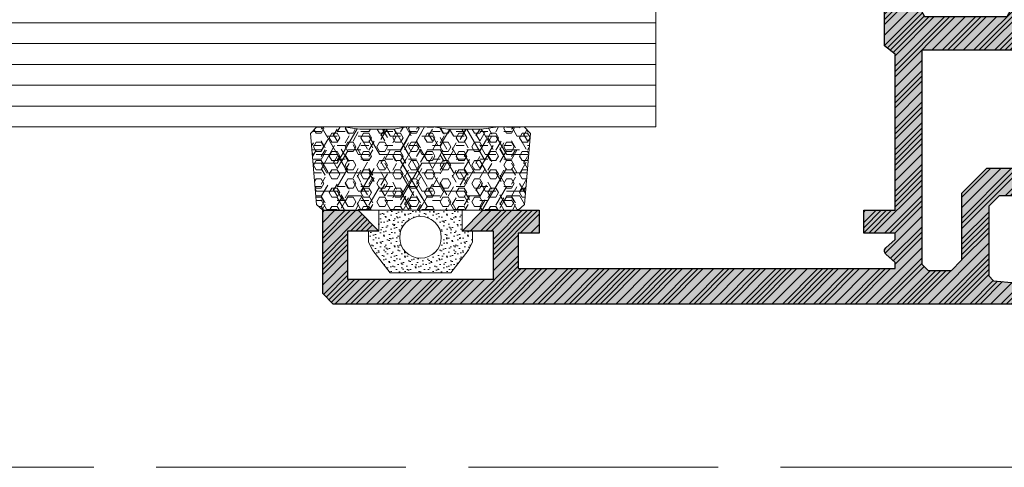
# Model space of a CAD drawing. Header units: inches. Extents: x 44881 to 156022, y 58140 to 83978.
# Tile 200 of 256: x 104330 to 104377, y 72431 to 72452. Entities that reach past the tile are written whole.
import ezdxf
from ezdxf import colors
from ezdxf.entities.mleader import LeaderData, LeaderLine
from ezdxf.math import Vec2, Vec3

# ---------------------------------------------------------------- set-up
doc = ezdxf.new("R2010")
doc.units = ezdxf.units.IN
doc.linetypes.add('ACAD_ISO02W100', pattern=[15, 12, -3])
for name, color, linetype, lineweight in [('!_A_03_ČIARKOVANÁ', 41, 'ACAD_ISO02W100', 13), ('_MB_kreskowanie_profile_0.09', 7, 'Continuous', 9), ('_MB_kreskowanie_profile_0.09 @ 1', 7, 'Continuous', 9), ('_MB_kreskowanie_profile_0.09 @ 1.5', 7, 'Continuous', 9), ('_MB_kreskowanie_profile_0.09 @ 10', 7, 'Continuous', 9), ('_MB_kreskowanie_profile_0.09 @ 100', 7, 'Continuous', 9), ('_MB_kreskowanie_profile_0.09 @ 2', 7, 'Continuous', 9), ('_MB_kreskowanie_profile_0.09 @ 2.5', 7, 'Continuous', 9), ('_MB_kreskowanie_profile_0.09 @ 20', 7, 'Continuous', 9), ('_MB_kreskowanie_profile_0.09 @ 25', 7, 'Continuous', 9), ('_MB_kreskowanie_profile_0.09 @ 4', 7, 'Continuous', 9), ('_MB_kreskowanie_profile_0.09 @ 5', 7, 'Continuous', 9), ('_MB_kreskowanie_profile_0.09 @ 50', 7, 'Continuous', 9), ('_MB_kreskowanie_profile_0.09 @ 8', 7, 'Continuous', 9), ('_MB_kreskowanie_szklo_0.09', 157, 'Continuous', 9), ('_MB_kreskowanie_uszczelki_0.09', 252, 'Continuous', 9), ('_MB_kreskowanie_uszczelki_0.09 @ 1', 252, 'Continuous', 9), ('_MB_kreskowanie_uszczelki_0.09 @ 1.5', 252, 'Continuous', 9), ('_MB_kreskowanie_uszczelki_0.09 @ 10', 252, 'Continuous', 9), ('_MB_kreskowanie_uszczelki_0.09 @ 100', 252, 'Continuous', 9), ('_MB_kreskowanie_uszczelki_0.09 @ 2', 252, 'Continuous', 9), ('_MB_kreskowanie_uszczelki_0.09 @ 2.5', 252, 'Continuous', 9), ('_MB_kreskowanie_uszczelki_0.09 @ 20', 252, 'Continuous', 9), ('_MB_kreskowanie_uszczelki_0.09 @ 25', 252, 'Continuous', 9), ('_MB_kreskowanie_uszczelki_0.09 @ 4', 252, 'Continuous', 9), ('_MB_kreskowanie_uszczelki_0.09 @ 5', 252, 'Continuous', 9), ('_MB_kreskowanie_uszczelki_0.09 @ 50', 252, 'Continuous', 9), ('_MB_kreskowanie_uszczelki_0.09 @ 8', 252, 'Continuous', 9), ('_MB_profile_0.25', 7, 'Continuous', 25), ('_MB_solid', 7, 'Continuous', 0), ('_MB_szklo_0.15', 142, 'Continuous', 15), ('_MB_uszczelki_0.15', 140, 'Continuous', 15)]:
    doc.layers.add(name, color=color, linetype=linetype, lineweight=lineweight)
doc.layers.add('_MB_pomocnicze_niedrukowane', color=220, linetype='Continuous', lineweight=0, plot=False)
doc.styles.add('_MB_Calibri_Light_2.5', font='calibril.ttf', dxfattribs={"height": 2.5})

# ---------------------------------------------------------------- blocks, each defined once
blk = doc.blocks.new('_None')
blk = doc.blocks.new('*U1454')
at = {"layer": '_MB_kreskowanie_profile_0.09 @ 1'}
h = blk.add_hatch(dxfattribs=at)
h.set_pattern_fill('JIS_WOOD', color=256, scale=0.5)
h.paths.add_polyline_path([(-1.982, 0), (-2.232, 0.433), (-1.207, 2.207), (-1.373, 2.884), (-3.525, 3.797), (-3.9, 3.493), (-3.9, -1.4), (-3.4, -1.799), (-3.4, -9.3), (-4.9, -9.3), (-4.9, -10.4), (-3.4, -10.4), (-3.4, -10.7), (-3.84, -11.1), (-3.9, -11.2), (-3.9, -11.3), (-3.84, -11.4), (-3.4, -11.8), (-3.4, -12.1), (-21.5, -12.1), (-21.5, -10.4), (-20.5, -10.4), (-20.5, -9.3), (-23.2, -9.3), (-24.2, -10.3), (-22.7, -10.3), (-22.7, -12.6), (-29.7, -12.6), (-29.7, -10.3), (-28.2, -10.3), (-29.2, -9.3), (-30.9, -9.3), (-30.9, -13.3), (-30.4, -13.8), (2.35, -13.8), (2.6, -13.55), (2.6, -13.029), (2.372, -12.78), (1.328, -12.689), (1.1, -12.44), (1.1, -9.1), (1.6, -8.6), (9.85, -8.6), (10.1, -8.35), (10.1, -7.829), (9.872, -7.58), (8.828, -7.489), (8.6, -7.24), (8.6, -4.499), (8.4, -4.299), (8.6, -4.099), (8.6, -1.703), (8.828, -1.454), (10.372, -1.319), (10.6, -1.07), (10.6, -0.549), (10.372, -0.3), (9.6, -0.004), (9.6, 3.493), (9.225, 3.797), (7.073, 2.884), (6.907, 2.207), (7.932, 0.433), (7.682, 0), (3.718, 0), (3.468, 0.433), (4.412, 2.066), (4.161, 2.5), (1.539, 2.5), (1.288, 2.066), (2.232, 0.433), (1.982, 0)])
h.paths.add_polyline_path([(7.2, -1.6), (7.2, -7.3), (1, -7.3), (-0.2, -8.5), (-0.2, -11.7), (-0.7, -12.2), (-1.8, -12.2), (-2.1, -11.9), (-2.1, -1.6)], flags=16)
at = {"layer": '_MB_kreskowanie_profile_0.09 @ 1.5'}
h = blk.add_hatch(dxfattribs=at)
h.set_pattern_fill('JIS_WOOD', color=256, scale=0.5)
h.set_pattern_definition([(45, (0, 0), (-0.375, 0.375), [])])
h.paths.add_polyline_path([(-1.982, 0), (-2.232, 0.433), (-1.207, 2.207), (-1.373, 2.884), (-3.525, 3.797), (-3.9, 3.493), (-3.9, -1.4), (-3.4, -1.799), (-3.4, -9.3), (-4.9, -9.3), (-4.9, -10.4), (-3.4, -10.4), (-3.4, -10.7), (-3.84, -11.1), (-3.9, -11.2), (-3.9, -11.3), (-3.84, -11.4), (-3.4, -11.8), (-3.4, -12.1), (-21.5, -12.1), (-21.5, -10.4), (-20.5, -10.4), (-20.5, -9.3), (-23.2, -9.3), (-24.2, -10.3), (-22.7, -10.3), (-22.7, -12.6), (-29.7, -12.6), (-29.7, -10.3), (-28.2, -10.3), (-29.2, -9.3), (-30.9, -9.3), (-30.9, -13.3), (-30.4, -13.8), (2.35, -13.8), (2.6, -13.55), (2.6, -13.029), (2.372, -12.78), (1.328, -12.689), (1.1, -12.44), (1.1, -9.1), (1.6, -8.6), (9.85, -8.6), (10.1, -8.35), (10.1, -7.829), (9.872, -7.58), (8.828, -7.489), (8.6, -7.24), (8.6, -4.499), (8.4, -4.299), (8.6, -4.099), (8.6, -1.703), (8.828, -1.454), (10.372, -1.319), (10.6, -1.07), (10.6, -0.549), (10.372, -0.3), (9.6, -0.004), (9.6, 3.493), (9.225, 3.797), (7.073, 2.884), (6.907, 2.207), (7.932, 0.433), (7.682, 0), (3.718, 0), (3.468, 0.433), (4.412, 2.066), (4.161, 2.5), (1.539, 2.5), (1.288, 2.066), (2.232, 0.433), (1.982, 0)])
h.paths.add_polyline_path([(7.2, -1.6), (7.2, -7.3), (1, -7.3), (-0.2, -8.5), (-0.2, -11.7), (-0.7, -12.2), (-1.8, -12.2), (-2.1, -11.9), (-2.1, -1.6)], flags=16)
at = {"layer": '_MB_kreskowanie_profile_0.09 @ 10'}
h = blk.add_hatch(dxfattribs=at)
h.set_pattern_fill('JIS_WOOD', color=256, scale=0.5)
h.set_pattern_definition([(45, (0, 0), (-2.5, 2.5), [])])
h.paths.add_polyline_path([(-1.982, 0), (-2.232, 0.433), (-1.207, 2.207), (-1.373, 2.884), (-3.525, 3.797), (-3.9, 3.493), (-3.9, -1.4), (-3.4, -1.799), (-3.4, -9.3), (-4.9, -9.3), (-4.9, -10.4), (-3.4, -10.4), (-3.4, -10.7), (-3.84, -11.1), (-3.9, -11.2), (-3.9, -11.3), (-3.84, -11.4), (-3.4, -11.8), (-3.4, -12.1), (-21.5, -12.1), (-21.5, -10.4), (-20.5, -10.4), (-20.5, -9.3), (-23.2, -9.3), (-24.2, -10.3), (-22.7, -10.3), (-22.7, -12.6), (-29.7, -12.6), (-29.7, -10.3), (-28.2, -10.3), (-29.2, -9.3), (-30.9, -9.3), (-30.9, -13.3), (-30.4, -13.8), (2.35, -13.8), (2.6, -13.55), (2.6, -13.029), (2.372, -12.78), (1.328, -12.689), (1.1, -12.44), (1.1, -9.1), (1.6, -8.6), (9.85, -8.6), (10.1, -8.35), (10.1, -7.829), (9.872, -7.58), (8.828, -7.489), (8.6, -7.24), (8.6, -4.499), (8.4, -4.299), (8.6, -4.099), (8.6, -1.703), (8.828, -1.454), (10.372, -1.319), (10.6, -1.07), (10.6, -0.549), (10.372, -0.3), (9.6, -0.004), (9.6, 3.493), (9.225, 3.797), (7.073, 2.884), (6.907, 2.207), (7.932, 0.433), (7.682, 0), (3.718, 0), (3.468, 0.433), (4.412, 2.066), (4.161, 2.5), (1.539, 2.5), (1.288, 2.066), (2.232, 0.433), (1.982, 0)])
h.paths.add_polyline_path([(7.2, -1.6), (7.2, -7.3), (1, -7.3), (-0.2, -8.5), (-0.2, -11.7), (-0.7, -12.2), (-1.8, -12.2), (-2.1, -11.9), (-2.1, -1.6)], flags=16)
at = {"layer": '_MB_kreskowanie_profile_0.09 @ 100'}
h = blk.add_hatch(dxfattribs=at)
h.set_pattern_fill('JIS_WOOD', color=256, scale=0.5)
h.set_pattern_definition([(45, (0, 0), (-25, 25), [])])
h.paths.add_polyline_path([(-1.982, 0), (-2.232, 0.433), (-1.207, 2.207), (-1.373, 2.884), (-3.525, 3.797), (-3.9, 3.493), (-3.9, -1.4), (-3.4, -1.799), (-3.4, -9.3), (-4.9, -9.3), (-4.9, -10.4), (-3.4, -10.4), (-3.4, -10.7), (-3.84, -11.1), (-3.9, -11.2), (-3.9, -11.3), (-3.84, -11.4), (-3.4, -11.8), (-3.4, -12.1), (-21.5, -12.1), (-21.5, -10.4), (-20.5, -10.4), (-20.5, -9.3), (-23.2, -9.3), (-24.2, -10.3), (-22.7, -10.3), (-22.7, -12.6), (-29.7, -12.6), (-29.7, -10.3), (-28.2, -10.3), (-29.2, -9.3), (-30.9, -9.3), (-30.9, -13.3), (-30.4, -13.8), (2.35, -13.8), (2.6, -13.55), (2.6, -13.029), (2.372, -12.78), (1.328, -12.689), (1.1, -12.44), (1.1, -9.1), (1.6, -8.6), (9.85, -8.6), (10.1, -8.35), (10.1, -7.829), (9.872, -7.58), (8.828, -7.489), (8.6, -7.24), (8.6, -4.499), (8.4, -4.299), (8.6, -4.099), (8.6, -1.703), (8.828, -1.454), (10.372, -1.319), (10.6, -1.07), (10.6, -0.549), (10.372, -0.3), (9.6, -0.004), (9.6, 3.493), (9.225, 3.797), (7.073, 2.884), (6.907, 2.207), (7.932, 0.433), (7.682, 0), (3.718, 0), (3.468, 0.433), (4.412, 2.066), (4.161, 2.5), (1.539, 2.5), (1.288, 2.066), (2.232, 0.433), (1.982, 0)])
h.paths.add_polyline_path([(7.2, -1.6), (7.2, -7.3), (1, -7.3), (-0.2, -8.5), (-0.2, -11.7), (-0.7, -12.2), (-1.8, -12.2), (-2.1, -11.9), (-2.1, -1.6)], flags=16)
at = {"layer": '_MB_kreskowanie_profile_0.09 @ 2'}
h = blk.add_hatch(dxfattribs=at)
h.set_pattern_fill('JIS_WOOD', color=256, scale=0.5)
h.set_pattern_definition([(45, (0, 0), (-0.5, 0.5), [])])
h.paths.add_polyline_path([(-1.982, 0), (-2.232, 0.433), (-1.207, 2.207), (-1.373, 2.884), (-3.525, 3.797), (-3.9, 3.493), (-3.9, -1.4), (-3.4, -1.799), (-3.4, -9.3), (-4.9, -9.3), (-4.9, -10.4), (-3.4, -10.4), (-3.4, -10.7), (-3.84, -11.1), (-3.9, -11.2), (-3.9, -11.3), (-3.84, -11.4), (-3.4, -11.8), (-3.4, -12.1), (-21.5, -12.1), (-21.5, -10.4), (-20.5, -10.4), (-20.5, -9.3), (-23.2, -9.3), (-24.2, -10.3), (-22.7, -10.3), (-22.7, -12.6), (-29.7, -12.6), (-29.7, -10.3), (-28.2, -10.3), (-29.2, -9.3), (-30.9, -9.3), (-30.9, -13.3), (-30.4, -13.8), (2.35, -13.8), (2.6, -13.55), (2.6, -13.029), (2.372, -12.78), (1.328, -12.689), (1.1, -12.44), (1.1, -9.1), (1.6, -8.6), (9.85, -8.6), (10.1, -8.35), (10.1, -7.829), (9.872, -7.58), (8.828, -7.489), (8.6, -7.24), (8.6, -4.499), (8.4, -4.299), (8.6, -4.099), (8.6, -1.703), (8.828, -1.454), (10.372, -1.319), (10.6, -1.07), (10.6, -0.549), (10.372, -0.3), (9.6, -0.004), (9.6, 3.493), (9.225, 3.797), (7.073, 2.884), (6.907, 2.207), (7.932, 0.433), (7.682, 0), (3.718, 0), (3.468, 0.433), (4.412, 2.066), (4.161, 2.5), (1.539, 2.5), (1.288, 2.066), (2.232, 0.433), (1.982, 0)])
h.paths.add_polyline_path([(7.2, -1.6), (7.2, -7.3), (1, -7.3), (-0.2, -8.5), (-0.2, -11.7), (-0.7, -12.2), (-1.8, -12.2), (-2.1, -11.9), (-2.1, -1.6)], flags=16)
at = {"layer": '_MB_kreskowanie_profile_0.09 @ 2.5'}
h = blk.add_hatch(dxfattribs=at)
h.set_pattern_fill('JIS_WOOD', color=256, scale=0.5)
h.set_pattern_definition([(45, (0, 0), (-0.625, 0.625), [])])
h.paths.add_polyline_path([(-1.982, 0), (-2.232, 0.433), (-1.207, 2.207), (-1.373, 2.884), (-3.525, 3.797), (-3.9, 3.493), (-3.9, -1.4), (-3.4, -1.799), (-3.4, -9.3), (-4.9, -9.3), (-4.9, -10.4), (-3.4, -10.4), (-3.4, -10.7), (-3.84, -11.1), (-3.9, -11.2), (-3.9, -11.3), (-3.84, -11.4), (-3.4, -11.8), (-3.4, -12.1), (-21.5, -12.1), (-21.5, -10.4), (-20.5, -10.4), (-20.5, -9.3), (-23.2, -9.3), (-24.2, -10.3), (-22.7, -10.3), (-22.7, -12.6), (-29.7, -12.6), (-29.7, -10.3), (-28.2, -10.3), (-29.2, -9.3), (-30.9, -9.3), (-30.9, -13.3), (-30.4, -13.8), (2.35, -13.8), (2.6, -13.55), (2.6, -13.029), (2.372, -12.78), (1.328, -12.689), (1.1, -12.44), (1.1, -9.1), (1.6, -8.6), (9.85, -8.6), (10.1, -8.35), (10.1, -7.829), (9.872, -7.58), (8.828, -7.489), (8.6, -7.24), (8.6, -4.499), (8.4, -4.299), (8.6, -4.099), (8.6, -1.703), (8.828, -1.454), (10.372, -1.319), (10.6, -1.07), (10.6, -0.549), (10.372, -0.3), (9.6, -0.004), (9.6, 3.493), (9.225, 3.797), (7.073, 2.884), (6.907, 2.207), (7.932, 0.433), (7.682, 0), (3.718, 0), (3.468, 0.433), (4.412, 2.066), (4.161, 2.5), (1.539, 2.5), (1.288, 2.066), (2.232, 0.433), (1.982, 0)])
h.paths.add_polyline_path([(7.2, -1.6), (7.2, -7.3), (1, -7.3), (-0.2, -8.5), (-0.2, -11.7), (-0.7, -12.2), (-1.8, -12.2), (-2.1, -11.9), (-2.1, -1.6)], flags=16)
at = {"layer": '_MB_kreskowanie_profile_0.09 @ 20'}
h = blk.add_hatch(dxfattribs=at)
h.set_pattern_fill('JIS_WOOD', color=256, scale=0.5)
h.set_pattern_definition([(45, (0, 0), (-5, 5), [])])
h.paths.add_polyline_path([(-1.982, 0), (-2.232, 0.433), (-1.207, 2.207), (-1.373, 2.884), (-3.525, 3.797), (-3.9, 3.493), (-3.9, -1.4), (-3.4, -1.799), (-3.4, -9.3), (-4.9, -9.3), (-4.9, -10.4), (-3.4, -10.4), (-3.4, -10.7), (-3.84, -11.1), (-3.9, -11.2), (-3.9, -11.3), (-3.84, -11.4), (-3.4, -11.8), (-3.4, -12.1), (-21.5, -12.1), (-21.5, -10.4), (-20.5, -10.4), (-20.5, -9.3), (-23.2, -9.3), (-24.2, -10.3), (-22.7, -10.3), (-22.7, -12.6), (-29.7, -12.6), (-29.7, -10.3), (-28.2, -10.3), (-29.2, -9.3), (-30.9, -9.3), (-30.9, -13.3), (-30.4, -13.8), (2.35, -13.8), (2.6, -13.55), (2.6, -13.029), (2.372, -12.78), (1.328, -12.689), (1.1, -12.44), (1.1, -9.1), (1.6, -8.6), (9.85, -8.6), (10.1, -8.35), (10.1, -7.829), (9.872, -7.58), (8.828, -7.489), (8.6, -7.24), (8.6, -4.499), (8.4, -4.299), (8.6, -4.099), (8.6, -1.703), (8.828, -1.454), (10.372, -1.319), (10.6, -1.07), (10.6, -0.549), (10.372, -0.3), (9.6, -0.004), (9.6, 3.493), (9.225, 3.797), (7.073, 2.884), (6.907, 2.207), (7.932, 0.433), (7.682, 0), (3.718, 0), (3.468, 0.433), (4.412, 2.066), (4.161, 2.5), (1.539, 2.5), (1.288, 2.066), (2.232, 0.433), (1.982, 0)])
h.paths.add_polyline_path([(7.2, -1.6), (7.2, -7.3), (1, -7.3), (-0.2, -8.5), (-0.2, -11.7), (-0.7, -12.2), (-1.8, -12.2), (-2.1, -11.9), (-2.1, -1.6)], flags=16)
at = {"layer": '_MB_kreskowanie_profile_0.09 @ 25'}
h = blk.add_hatch(dxfattribs=at)
h.set_pattern_fill('JIS_WOOD', color=256, scale=0.5)
h.set_pattern_definition([(45, (0, 0), (-6.25, 6.25), [])])
h.paths.add_polyline_path([(-1.982, 0), (-2.232, 0.433), (-1.207, 2.207), (-1.373, 2.884), (-3.525, 3.797), (-3.9, 3.493), (-3.9, -1.4), (-3.4, -1.799), (-3.4, -9.3), (-4.9, -9.3), (-4.9, -10.4), (-3.4, -10.4), (-3.4, -10.7), (-3.84, -11.1), (-3.9, -11.2), (-3.9, -11.3), (-3.84, -11.4), (-3.4, -11.8), (-3.4, -12.1), (-21.5, -12.1), (-21.5, -10.4), (-20.5, -10.4), (-20.5, -9.3), (-23.2, -9.3), (-24.2, -10.3), (-22.7, -10.3), (-22.7, -12.6), (-29.7, -12.6), (-29.7, -10.3), (-28.2, -10.3), (-29.2, -9.3), (-30.9, -9.3), (-30.9, -13.3), (-30.4, -13.8), (2.35, -13.8), (2.6, -13.55), (2.6, -13.029), (2.372, -12.78), (1.328, -12.689), (1.1, -12.44), (1.1, -9.1), (1.6, -8.6), (9.85, -8.6), (10.1, -8.35), (10.1, -7.829), (9.872, -7.58), (8.828, -7.489), (8.6, -7.24), (8.6, -4.499), (8.4, -4.299), (8.6, -4.099), (8.6, -1.703), (8.828, -1.454), (10.372, -1.319), (10.6, -1.07), (10.6, -0.549), (10.372, -0.3), (9.6, -0.004), (9.6, 3.493), (9.225, 3.797), (7.073, 2.884), (6.907, 2.207), (7.932, 0.433), (7.682, 0), (3.718, 0), (3.468, 0.433), (4.412, 2.066), (4.161, 2.5), (1.539, 2.5), (1.288, 2.066), (2.232, 0.433), (1.982, 0)])
h.paths.add_polyline_path([(7.2, -1.6), (7.2, -7.3), (1, -7.3), (-0.2, -8.5), (-0.2, -11.7), (-0.7, -12.2), (-1.8, -12.2), (-2.1, -11.9), (-2.1, -1.6)], flags=16)
at = {"layer": '_MB_kreskowanie_profile_0.09 @ 4'}
h = blk.add_hatch(dxfattribs=at)
h.set_pattern_fill('JIS_WOOD', color=256, scale=0.5)
h.set_pattern_definition([(45, (0, 0), (-1, 1), [])])
h.paths.add_polyline_path([(-1.982, 0), (-2.232, 0.433), (-1.207, 2.207), (-1.373, 2.884), (-3.525, 3.797), (-3.9, 3.493), (-3.9, -1.4), (-3.4, -1.799), (-3.4, -9.3), (-4.9, -9.3), (-4.9, -10.4), (-3.4, -10.4), (-3.4, -10.7), (-3.84, -11.1), (-3.9, -11.2), (-3.9, -11.3), (-3.84, -11.4), (-3.4, -11.8), (-3.4, -12.1), (-21.5, -12.1), (-21.5, -10.4), (-20.5, -10.4), (-20.5, -9.3), (-23.2, -9.3), (-24.2, -10.3), (-22.7, -10.3), (-22.7, -12.6), (-29.7, -12.6), (-29.7, -10.3), (-28.2, -10.3), (-29.2, -9.3), (-30.9, -9.3), (-30.9, -13.3), (-30.4, -13.8), (2.35, -13.8), (2.6, -13.55), (2.6, -13.029), (2.372, -12.78), (1.328, -12.689), (1.1, -12.44), (1.1, -9.1), (1.6, -8.6), (9.85, -8.6), (10.1, -8.35), (10.1, -7.829), (9.872, -7.58), (8.828, -7.489), (8.6, -7.24), (8.6, -4.499), (8.4, -4.299), (8.6, -4.099), (8.6, -1.703), (8.828, -1.454), (10.372, -1.319), (10.6, -1.07), (10.6, -0.549), (10.372, -0.3), (9.6, -0.004), (9.6, 3.493), (9.225, 3.797), (7.073, 2.884), (6.907, 2.207), (7.932, 0.433), (7.682, 0), (3.718, 0), (3.468, 0.433), (4.412, 2.066), (4.161, 2.5), (1.539, 2.5), (1.288, 2.066), (2.232, 0.433), (1.982, 0)])
h.paths.add_polyline_path([(7.2, -1.6), (7.2, -7.3), (1, -7.3), (-0.2, -8.5), (-0.2, -11.7), (-0.7, -12.2), (-1.8, -12.2), (-2.1, -11.9), (-2.1, -1.6)], flags=16)
at = {"layer": '_MB_kreskowanie_profile_0.09 @ 5'}
h = blk.add_hatch(dxfattribs=at)
h.set_pattern_fill('JIS_WOOD', color=256, scale=0.5)
h.set_pattern_definition([(45, (0, 0), (-1.25, 1.25), [])])
h.paths.add_polyline_path([(-1.982, 0), (-2.232, 0.433), (-1.207, 2.207), (-1.373, 2.884), (-3.525, 3.797), (-3.9, 3.493), (-3.9, -1.4), (-3.4, -1.799), (-3.4, -9.3), (-4.9, -9.3), (-4.9, -10.4), (-3.4, -10.4), (-3.4, -10.7), (-3.84, -11.1), (-3.9, -11.2), (-3.9, -11.3), (-3.84, -11.4), (-3.4, -11.8), (-3.4, -12.1), (-21.5, -12.1), (-21.5, -10.4), (-20.5, -10.4), (-20.5, -9.3), (-23.2, -9.3), (-24.2, -10.3), (-22.7, -10.3), (-22.7, -12.6), (-29.7, -12.6), (-29.7, -10.3), (-28.2, -10.3), (-29.2, -9.3), (-30.9, -9.3), (-30.9, -13.3), (-30.4, -13.8), (2.35, -13.8), (2.6, -13.55), (2.6, -13.029), (2.372, -12.78), (1.328, -12.689), (1.1, -12.44), (1.1, -9.1), (1.6, -8.6), (9.85, -8.6), (10.1, -8.35), (10.1, -7.829), (9.872, -7.58), (8.828, -7.489), (8.6, -7.24), (8.6, -4.499), (8.4, -4.299), (8.6, -4.099), (8.6, -1.703), (8.828, -1.454), (10.372, -1.319), (10.6, -1.07), (10.6, -0.549), (10.372, -0.3), (9.6, -0.004), (9.6, 3.493), (9.225, 3.797), (7.073, 2.884), (6.907, 2.207), (7.932, 0.433), (7.682, 0), (3.718, 0), (3.468, 0.433), (4.412, 2.066), (4.161, 2.5), (1.539, 2.5), (1.288, 2.066), (2.232, 0.433), (1.982, 0)])
h.paths.add_polyline_path([(7.2, -1.6), (7.2, -7.3), (1, -7.3), (-0.2, -8.5), (-0.2, -11.7), (-0.7, -12.2), (-1.8, -12.2), (-2.1, -11.9), (-2.1, -1.6)], flags=16)
at = {"layer": '_MB_kreskowanie_profile_0.09 @ 50'}
h = blk.add_hatch(dxfattribs=at)
h.set_pattern_fill('JIS_WOOD', color=256, scale=0.5)
h.set_pattern_definition([(45, (0, 0), (-12.5, 12.5), [])])
h.paths.add_polyline_path([(-1.982, 0), (-2.232, 0.433), (-1.207, 2.207), (-1.373, 2.884), (-3.525, 3.797), (-3.9, 3.493), (-3.9, -1.4), (-3.4, -1.799), (-3.4, -9.3), (-4.9, -9.3), (-4.9, -10.4), (-3.4, -10.4), (-3.4, -10.7), (-3.84, -11.1), (-3.9, -11.2), (-3.9, -11.3), (-3.84, -11.4), (-3.4, -11.8), (-3.4, -12.1), (-21.5, -12.1), (-21.5, -10.4), (-20.5, -10.4), (-20.5, -9.3), (-23.2, -9.3), (-24.2, -10.3), (-22.7, -10.3), (-22.7, -12.6), (-29.7, -12.6), (-29.7, -10.3), (-28.2, -10.3), (-29.2, -9.3), (-30.9, -9.3), (-30.9, -13.3), (-30.4, -13.8), (2.35, -13.8), (2.6, -13.55), (2.6, -13.029), (2.372, -12.78), (1.328, -12.689), (1.1, -12.44), (1.1, -9.1), (1.6, -8.6), (9.85, -8.6), (10.1, -8.35), (10.1, -7.829), (9.872, -7.58), (8.828, -7.489), (8.6, -7.24), (8.6, -4.499), (8.4, -4.299), (8.6, -4.099), (8.6, -1.703), (8.828, -1.454), (10.372, -1.319), (10.6, -1.07), (10.6, -0.549), (10.372, -0.3), (9.6, -0.004), (9.6, 3.493), (9.225, 3.797), (7.073, 2.884), (6.907, 2.207), (7.932, 0.433), (7.682, 0), (3.718, 0), (3.468, 0.433), (4.412, 2.066), (4.161, 2.5), (1.539, 2.5), (1.288, 2.066), (2.232, 0.433), (1.982, 0)])
h.paths.add_polyline_path([(7.2, -1.6), (7.2, -7.3), (1, -7.3), (-0.2, -8.5), (-0.2, -11.7), (-0.7, -12.2), (-1.8, -12.2), (-2.1, -11.9), (-2.1, -1.6)], flags=16)
at = {"layer": '_MB_kreskowanie_profile_0.09 @ 8'}
h = blk.add_hatch(dxfattribs=at)
h.set_pattern_fill('JIS_WOOD', color=256, scale=0.5)
h.set_pattern_definition([(45, (0, 0), (-2, 2), [])])
h.paths.add_polyline_path([(-1.982, 0), (-2.232, 0.433), (-1.207, 2.207), (-1.373, 2.884), (-3.525, 3.797), (-3.9, 3.493), (-3.9, -1.4), (-3.4, -1.799), (-3.4, -9.3), (-4.9, -9.3), (-4.9, -10.4), (-3.4, -10.4), (-3.4, -10.7), (-3.84, -11.1), (-3.9, -11.2), (-3.9, -11.3), (-3.84, -11.4), (-3.4, -11.8), (-3.4, -12.1), (-21.5, -12.1), (-21.5, -10.4), (-20.5, -10.4), (-20.5, -9.3), (-23.2, -9.3), (-24.2, -10.3), (-22.7, -10.3), (-22.7, -12.6), (-29.7, -12.6), (-29.7, -10.3), (-28.2, -10.3), (-29.2, -9.3), (-30.9, -9.3), (-30.9, -13.3), (-30.4, -13.8), (2.35, -13.8), (2.6, -13.55), (2.6, -13.029), (2.372, -12.78), (1.328, -12.689), (1.1, -12.44), (1.1, -9.1), (1.6, -8.6), (9.85, -8.6), (10.1, -8.35), (10.1, -7.829), (9.872, -7.58), (8.828, -7.489), (8.6, -7.24), (8.6, -4.499), (8.4, -4.299), (8.6, -4.099), (8.6, -1.703), (8.828, -1.454), (10.372, -1.319), (10.6, -1.07), (10.6, -0.549), (10.372, -0.3), (9.6, -0.004), (9.6, 3.493), (9.225, 3.797), (7.073, 2.884), (6.907, 2.207), (7.932, 0.433), (7.682, 0), (3.718, 0), (3.468, 0.433), (4.412, 2.066), (4.161, 2.5), (1.539, 2.5), (1.288, 2.066), (2.232, 0.433), (1.982, 0)])
h.paths.add_polyline_path([(7.2, -1.6), (7.2, -7.3), (1, -7.3), (-0.2, -8.5), (-0.2, -11.7), (-0.7, -12.2), (-1.8, -12.2), (-2.1, -11.9), (-2.1, -1.6)], flags=16)
blk = doc.blocks.new('*U1425')
at = {"layer": '_MB_kreskowanie_uszczelki_0.09 @ 1'}
h = blk.add_hatch(dxfattribs=at)
h.set_pattern_fill('DOTS', color=256, scale=0.15, angle=315, style=0)
h.paths.add_polyline_path([(-2.041, 2), (-4.959, 2), (-5.786, 0.939), (-6, 0.53), (-6, 0), (-5.5, 0), (-5.5, -1), (-1.5, -1), (-1.5, 0), (-1, 0), (-1, 0.529), (-1.213, 0.939)])
h.paths.add_polyline_path([(-2.5, 0.3, -1), (-4.5, 0.3, -1)], flags=16)
at = {"layer": '_MB_kreskowanie_uszczelki_0.09 @ 1.5'}
h = blk.add_hatch(dxfattribs=at)
h.set_pattern_fill('DOTS', color=256, scale=0.15, angle=315, style=0)
h.set_pattern_definition([(315, (0, 0), (0.378855, 0.126285), [0, -0.357187])])
h.paths.add_polyline_path([(-2.041, 2), (-4.959, 2), (-5.786, 0.939), (-6, 0.53), (-6, 0), (-5.5, 0), (-5.5, -1), (-1.5, -1), (-1.5, 0), (-1, 0), (-1, 0.529), (-1.213, 0.939)])
h.paths.add_polyline_path([(-2.5, 0.3, -1), (-4.5, 0.3, -1)], flags=16)
at = {"layer": '_MB_kreskowanie_uszczelki_0.09 @ 10'}
h = blk.add_hatch(dxfattribs=at)
h.set_pattern_fill('DOTS', color=256, scale=0.15, angle=315, style=0)
h.set_pattern_definition([(315, (0, 0), (2.5257, 0.8419), [0, -2.38125])])
h.paths.add_polyline_path([(-2.041, 2), (-4.959, 2), (-5.786, 0.939), (-6, 0.53), (-6, 0), (-5.5, 0), (-5.5, -1), (-1.5, -1), (-1.5, 0), (-1, 0), (-1, 0.529), (-1.213, 0.939)])
h.paths.add_polyline_path([(-2.5, 0.3, -1), (-4.5, 0.3, -1)], flags=16)
at = {"layer": '_MB_kreskowanie_uszczelki_0.09 @ 100'}
h = blk.add_hatch(dxfattribs=at)
h.set_pattern_fill('DOTS', color=256, scale=0.15, angle=315, style=0)
h.set_pattern_definition([(315, (0, 0), (25.257, 8.42), [0, -23.812])])
h.paths.add_polyline_path([(-2.041, 2), (-4.959, 2), (-5.786, 0.939), (-6, 0.53), (-6, 0), (-5.5, 0), (-5.5, -1), (-1.5, -1), (-1.5, 0), (-1, 0), (-1, 0.529), (-1.213, 0.939)])
h.paths.add_polyline_path([(-2.5, 0.3, -1), (-4.5, 0.3, -1)], flags=16)
at = {"layer": '_MB_kreskowanie_uszczelki_0.09 @ 2'}
h = blk.add_hatch(dxfattribs=at)
h.set_pattern_fill('DOTS', color=256, scale=0.15, angle=315, style=0)
h.set_pattern_definition([(315, (0, 0), (0.50514, 0.16838), [0, -0.47625])])
h.paths.add_polyline_path([(-2.041, 2), (-4.959, 2), (-5.786, 0.939), (-6, 0.53), (-6, 0), (-5.5, 0), (-5.5, -1), (-1.5, -1), (-1.5, 0), (-1, 0), (-1, 0.529), (-1.213, 0.939)])
h.paths.add_polyline_path([(-2.5, 0.3, -1), (-4.5, 0.3, -1)], flags=16)
at = {"layer": '_MB_kreskowanie_uszczelki_0.09 @ 2.5'}
h = blk.add_hatch(dxfattribs=at)
h.set_pattern_fill('DOTS', color=256, scale=0.15, angle=315, style=0)
h.set_pattern_definition([(315, (0, 0), (0.631424, 0.210475), [0, -0.59531])])
h.paths.add_polyline_path([(-2.041, 2), (-4.959, 2), (-5.786, 0.939), (-6, 0.53), (-6, 0), (-5.5, 0), (-5.5, -1), (-1.5, -1), (-1.5, 0), (-1, 0), (-1, 0.529), (-1.213, 0.939)])
h.paths.add_polyline_path([(-2.5, 0.3, -1), (-4.5, 0.3, -1)], flags=16)
at = {"layer": '_MB_kreskowanie_uszczelki_0.09 @ 20'}
h = blk.add_hatch(dxfattribs=at)
h.set_pattern_fill('DOTS', color=256, scale=0.15, angle=315, style=0)
h.set_pattern_definition([(315, (0, 0), (5.0514, 1.6838), [0, -4.7625])])
h.paths.add_polyline_path([(-2.041, 2), (-4.959, 2), (-5.786, 0.939), (-6, 0.53), (-6, 0), (-5.5, 0), (-5.5, -1), (-1.5, -1), (-1.5, 0), (-1, 0), (-1, 0.529), (-1.213, 0.939)])
h.paths.add_polyline_path([(-2.5, 0.3, -1), (-4.5, 0.3, -1)], flags=16)
at = {"layer": '_MB_kreskowanie_uszczelki_0.09 @ 25'}
h = blk.add_hatch(dxfattribs=at)
h.set_pattern_fill('DOTS', color=256, scale=0.15, angle=315, style=0)
h.set_pattern_definition([(315, (0, 0), (6.314, 2.105), [0, -5.953])])
h.paths.add_polyline_path([(-2.041, 2), (-4.959, 2), (-5.786, 0.939), (-6, 0.53), (-6, 0), (-5.5, 0), (-5.5, -1), (-1.5, -1), (-1.5, 0), (-1, 0), (-1, 0.529), (-1.213, 0.939)])
h.paths.add_polyline_path([(-2.5, 0.3, -1), (-4.5, 0.3, -1)], flags=16)
at = {"layer": '_MB_kreskowanie_uszczelki_0.09 @ 4'}
h = blk.add_hatch(dxfattribs=at)
h.set_pattern_fill('DOTS', color=256, scale=0.15, angle=315, style=0)
h.set_pattern_definition([(315, (0, 0), (1.01028, 0.33676), [0, -0.9525])])
h.paths.add_polyline_path([(-2.041, 2), (-4.959, 2), (-5.786, 0.939), (-6, 0.53), (-6, 0), (-5.5, 0), (-5.5, -1), (-1.5, -1), (-1.5, 0), (-1, 0), (-1, 0.529), (-1.213, 0.939)])
h.paths.add_polyline_path([(-2.5, 0.3, -1), (-4.5, 0.3, -1)], flags=16)
at = {"layer": '_MB_kreskowanie_uszczelki_0.09 @ 5'}
h = blk.add_hatch(dxfattribs=at)
h.set_pattern_fill('DOTS', color=256, scale=0.15, angle=315, style=0)
h.set_pattern_definition([(315, (0, 0), (1.26285, 0.42095), [0, -1.19063])])
h.paths.add_polyline_path([(-2.041, 2), (-4.959, 2), (-5.786, 0.939), (-6, 0.53), (-6, 0), (-5.5, 0), (-5.5, -1), (-1.5, -1), (-1.5, 0), (-1, 0), (-1, 0.529), (-1.213, 0.939)])
h.paths.add_polyline_path([(-2.5, 0.3, -1), (-4.5, 0.3, -1)], flags=16)
at = {"layer": '_MB_kreskowanie_uszczelki_0.09 @ 50'}
h = blk.add_hatch(dxfattribs=at)
h.set_pattern_fill('DOTS', color=256, scale=0.15, angle=315, style=0)
h.set_pattern_definition([(315, (0, 0), (12.628, 4.21), [0, -11.906])])
h.paths.add_polyline_path([(-2.041, 2), (-4.959, 2), (-5.786, 0.939), (-6, 0.53), (-6, 0), (-5.5, 0), (-5.5, -1), (-1.5, -1), (-1.5, 0), (-1, 0), (-1, 0.529), (-1.213, 0.939)])
h.paths.add_polyline_path([(-2.5, 0.3, -1), (-4.5, 0.3, -1)], flags=16)
at = {"layer": '_MB_kreskowanie_uszczelki_0.09 @ 8'}
h = blk.add_hatch(dxfattribs=at)
h.set_pattern_fill('DOTS', color=256, scale=0.15, angle=315, style=0)
h.set_pattern_definition([(315, (0, 0), (2.02056, 0.6735), [0, -1.905])])
h.paths.add_polyline_path([(-2.041, 2), (-4.959, 2), (-5.786, 0.939), (-6, 0.53), (-6, 0), (-5.5, 0), (-5.5, -1), (-1.5, -1), (-1.5, 0), (-1, 0), (-1, 0.529), (-1.213, 0.939)])
h.paths.add_polyline_path([(-2.5, 0.3, -1), (-4.5, 0.3, -1)], flags=16)
blk = doc.blocks.new('*U1426')
at = {"layer": '_MB_kreskowanie_uszczelki_0.09 @ 1'}
h = blk.add_hatch(dxfattribs=at)
h.set_pattern_fill('HEX', color=256, scale=0.08)
h.paths.add_polyline_path([(-8.2, -1), (-8.5, -1.283), (-8.782, -4.683), (-8.482, -5), (-7.23, -5), (-6.421, -4.9), (-4.801, -4.9), (-4.126, -5), (-2.874, -5), (-2.199, -4.9), (-0.579, -4.9), (0.23, -5), (1.482, -5), (1.782, -4.683), (1.5, -1.283), (1.2, -1)])
at = {"layer": '_MB_kreskowanie_uszczelki_0.09 @ 1.5'}
h = blk.add_hatch(dxfattribs=at)
h.set_pattern_fill('HEX', color=256, scale=0.08)
h.set_pattern_definition([(0, (0, 0), (0, 0.65991), [0.381, -0.762]), (120, (0, 0), (-0.5715, -0.329956), [0.381, -0.762]), (60, (0.381, 0), (-0.5715, 0.329956), [0.381, -0.762])])
h.paths.add_polyline_path([(-8.2, -1), (-8.5, -1.283), (-8.782, -4.683), (-8.482, -5), (-7.23, -5), (-6.421, -4.9), (-4.801, -4.9), (-4.126, -5), (-2.874, -5), (-2.199, -4.9), (-0.579, -4.9), (0.23, -5), (1.482, -5), (1.782, -4.683), (1.5, -1.283), (1.2, -1)])
at = {"layer": '_MB_kreskowanie_uszczelki_0.09 @ 10'}
h = blk.add_hatch(dxfattribs=at)
h.set_pattern_fill('HEX', color=256, scale=0.08)
h.set_pattern_definition([(0, (0, 0), (0, 4.3994), [2.54, -5.08]), (120, (0, 0), (-3.81, -2.1997), [2.54, -5.08]), (60, (2.54, 0), (-3.81, 2.1997), [2.54, -5.08])])
h.paths.add_polyline_path([(-8.2, -1), (-8.5, -1.283), (-8.782, -4.683), (-8.482, -5), (-7.23, -5), (-6.421, -4.9), (-4.801, -4.9), (-4.126, -5), (-2.874, -5), (-2.199, -4.9), (-0.579, -4.9), (0.23, -5), (1.482, -5), (1.782, -4.683), (1.5, -1.283), (1.2, -1)])
at = {"layer": '_MB_kreskowanie_uszczelki_0.09 @ 100'}
h = blk.add_hatch(dxfattribs=at)
h.set_pattern_fill('HEX', color=256, scale=0.08)
h.set_pattern_definition([(0, (0, 0), (0, 43.994), [25.4, -50.8]), (120, (0, 0), (-38.1, -21.997), [25.4, -50.8]), (60, (25.4, 0), (-38.1, 21.997), [25.4, -50.8])])
h.paths.add_polyline_path([(-8.2, -1), (-8.5, -1.283), (-8.782, -4.683), (-8.482, -5), (-7.23, -5), (-6.421, -4.9), (-4.801, -4.9), (-4.126, -5), (-2.874, -5), (-2.199, -4.9), (-0.579, -4.9), (0.23, -5), (1.482, -5), (1.782, -4.683), (1.5, -1.283), (1.2, -1)])
at = {"layer": '_MB_kreskowanie_uszczelki_0.09 @ 2'}
h = blk.add_hatch(dxfattribs=at)
h.set_pattern_fill('HEX', color=256, scale=0.08)
h.set_pattern_definition([(0, (0, 0), (0, 0.87988), [0.508, -1.016]), (120, (0, 0), (-0.762, -0.43994), [0.508, -1.016]), (60, (0.508, 0), (-0.762, 0.43994), [0.508, -1.016])])
h.paths.add_polyline_path([(-8.2, -1), (-8.5, -1.283), (-8.782, -4.683), (-8.482, -5), (-7.23, -5), (-6.421, -4.9), (-4.801, -4.9), (-4.126, -5), (-2.874, -5), (-2.199, -4.9), (-0.579, -4.9), (0.23, -5), (1.482, -5), (1.782, -4.683), (1.5, -1.283), (1.2, -1)])
at = {"layer": '_MB_kreskowanie_uszczelki_0.09 @ 2.5'}
h = blk.add_hatch(dxfattribs=at)
h.set_pattern_fill('HEX', color=256, scale=0.08)
h.set_pattern_definition([(0, (0, 0), (0, 1.09985), [0.635, -1.27]), (120, (0, 0), (-0.9525, -0.54993), [0.635, -1.27]), (60, (0.635, 0), (-0.9525, 0.54993), [0.635, -1.27])])
h.paths.add_polyline_path([(-8.2, -1), (-8.5, -1.283), (-8.782, -4.683), (-8.482, -5), (-7.23, -5), (-6.421, -4.9), (-4.801, -4.9), (-4.126, -5), (-2.874, -5), (-2.199, -4.9), (-0.579, -4.9), (0.23, -5), (1.482, -5), (1.782, -4.683), (1.5, -1.283), (1.2, -1)])
at = {"layer": '_MB_kreskowanie_uszczelki_0.09 @ 20'}
h = blk.add_hatch(dxfattribs=at)
h.set_pattern_fill('HEX', color=256, scale=0.08)
h.set_pattern_definition([(0, (0, 0), (0, 8.799), [5.08, -10.16]), (120, (0, 0), (-7.62, -4.3994), [5.08, -10.16]), (60, (5.08, 0), (-7.62, 4.3994), [5.08, -10.16])])
h.paths.add_polyline_path([(-8.2, -1), (-8.5, -1.283), (-8.782, -4.683), (-8.482, -5), (-7.23, -5), (-6.421, -4.9), (-4.801, -4.9), (-4.126, -5), (-2.874, -5), (-2.199, -4.9), (-0.579, -4.9), (0.23, -5), (1.482, -5), (1.782, -4.683), (1.5, -1.283), (1.2, -1)])
at = {"layer": '_MB_kreskowanie_uszczelki_0.09 @ 25'}
h = blk.add_hatch(dxfattribs=at)
h.set_pattern_fill('HEX', color=256, scale=0.08)
h.set_pattern_definition([(0, (0, 0), (0, 10.999), [6.35, -12.7]), (120, (0, 0), (-9.525, -5.499), [6.35, -12.7]), (60, (6.35, 0), (-9.525, 5.499), [6.35, -12.7])])
h.paths.add_polyline_path([(-8.2, -1), (-8.5, -1.283), (-8.782, -4.683), (-8.482, -5), (-7.23, -5), (-6.421, -4.9), (-4.801, -4.9), (-4.126, -5), (-2.874, -5), (-2.199, -4.9), (-0.579, -4.9), (0.23, -5), (1.482, -5), (1.782, -4.683), (1.5, -1.283), (1.2, -1)])
at = {"layer": '_MB_kreskowanie_uszczelki_0.09 @ 4'}
h = blk.add_hatch(dxfattribs=at)
h.set_pattern_fill('HEX', color=256, scale=0.08)
h.set_pattern_definition([(0, (0, 0), (0, 1.75976), [1.016, -2.032]), (120, (0, 0), (-1.524, -0.87988), [1.016, -2.032]), (60, (1.016, 0), (-1.524, 0.87988), [1.016, -2.032])])
h.paths.add_polyline_path([(-8.2, -1), (-8.5, -1.283), (-8.782, -4.683), (-8.482, -5), (-7.23, -5), (-6.421, -4.9), (-4.801, -4.9), (-4.126, -5), (-2.874, -5), (-2.199, -4.9), (-0.579, -4.9), (0.23, -5), (1.482, -5), (1.782, -4.683), (1.5, -1.283), (1.2, -1)])
at = {"layer": '_MB_kreskowanie_uszczelki_0.09 @ 5'}
h = blk.add_hatch(dxfattribs=at)
h.set_pattern_fill('HEX', color=256, scale=0.08)
h.set_pattern_definition([(0, (0, 0), (0, 2.1997), [1.27, -2.54]), (120, (0, 0), (-1.905, -1.09985), [1.27, -2.54]), (60, (1.27, 0), (-1.905, 1.09985), [1.27, -2.54])])
h.paths.add_polyline_path([(-8.2, -1), (-8.5, -1.283), (-8.782, -4.683), (-8.482, -5), (-7.23, -5), (-6.421, -4.9), (-4.801, -4.9), (-4.126, -5), (-2.874, -5), (-2.199, -4.9), (-0.579, -4.9), (0.23, -5), (1.482, -5), (1.782, -4.683), (1.5, -1.283), (1.2, -1)])
at = {"layer": '_MB_kreskowanie_uszczelki_0.09 @ 50'}
h = blk.add_hatch(dxfattribs=at)
h.set_pattern_fill('HEX', color=256, scale=0.08)
h.set_pattern_definition([(0, (0, 0), (0, 21.997), [12.7, -25.4]), (120, (0, 0), (-19.05, -10.999), [12.7, -25.4]), (60, (12.7, 0), (-19.05, 10.999), [12.7, -25.4])])
h.paths.add_polyline_path([(-8.2, -1), (-8.5, -1.283), (-8.782, -4.683), (-8.482, -5), (-7.23, -5), (-6.421, -4.9), (-4.801, -4.9), (-4.126, -5), (-2.874, -5), (-2.199, -4.9), (-0.579, -4.9), (0.23, -5), (1.482, -5), (1.782, -4.683), (1.5, -1.283), (1.2, -1)])
at = {"layer": '_MB_kreskowanie_uszczelki_0.09 @ 8'}
h = blk.add_hatch(dxfattribs=at)
h.set_pattern_fill('HEX', color=256, scale=0.08)
h.set_pattern_definition([(0, (0, 0), (0, 3.5195), [2.032, -4.064]), (120, (0, 0), (-3.048, -1.7598), [2.032, -4.064]), (60, (2.032, 0), (-3.048, 1.7598), [2.032, -4.064])])
h.paths.add_polyline_path([(-8.2, -1), (-8.5, -1.283), (-8.782, -4.683), (-8.482, -5), (-7.23, -5), (-6.421, -4.9), (-4.801, -4.9), (-4.126, -5), (-2.874, -5), (-2.199, -4.9), (-0.579, -4.9), (0.23, -5), (1.482, -5), (1.782, -4.683), (1.5, -1.283), (1.2, -1)])
blk = doc.blocks.new('-120518_4mm')
at = {"layer": '_MB_uszczelki_0.15'}
blk.add_lwpolyline([(-5.5, -1), (-5.5, 0), (-6, 0), (-6, 0.53), (-5.786, 0.939), (-4.959, 2), (-4.959, 2), (-2.041, 2), (-1.213, 0.939), (-1, 0.529), (-1, 0), (-1.5, 0), (-1.5, -1)], dxfattribs=at)
blk.add_lwpolyline([(-4.801, -4.9), (-6.421, -4.9), (-7.23, -5), (-8.482, -5), (-8.782, -4.683), (-8.5, -1.283), (-8.2, -1), (1.2, -1), (1.5, -1.283), (1.782, -4.683), (1.482, -5), (0.23, -5), (-0.579, -4.9), (-2.199, -4.9), (-2.874, -5), (-4.126, -5)], close=True, dxfattribs=at)
blk.add_circle((-3.5, 0.3), 1, dxfattribs=at)
at = {"layer": '_MB_kreskowanie_uszczelki_0.09', "color": 7}
for name in ['*U1425', '*U1426']:
    blk.add_blockref(name, (0, 0), dxfattribs=at)
blk = doc.blocks.new('*U260')
blk.add_blockref('-120518_4mm', (0, 0))
blk = doc.blocks.new('*U363')
at = {"layer": '_MB_kreskowanie_szklo_0.09'}
for points in [[(0, -1), (738, -1)], [(0, -2), (738, -2)], [(0, -3), (738, -3)], [(0, -4), (738, -4)], [(0, -5), (738, -5)]]:
    blk.add_lwpolyline(points, dxfattribs=at)
at = {"layer": '_MB_szklo_0.15'}
blk.add_lwpolyline([(738, 0), (0, 0), (0, -6), (738, -6)], dxfattribs=at)
blk = doc.blocks.new('-K431610X')
at = {"layer": '_MB_solid'}
h = blk.add_hatch(color=256, dxfattribs=at)
h.dxf.hatch_style = 1
h.paths.add_polyline_path([(-3.9, -1.4), (-3.4, -1.799), (-3.4, -9.3), (-4.9, -9.3), (-4.9, -10.4), (-3.4, -10.4), (-3.4, -10.7), (-3.84, -11.1), (-3.9, -11.2), (-3.9, -11.3), (-3.84, -11.4), (-3.4, -11.8), (-3.4, -12.1), (-21.5, -12.1), (-21.5, -10.4), (-20.5, -10.4), (-20.5, -9.3), (-23.2, -9.3), (-24.2, -10.3), (-22.7, -10.3), (-22.7, -12.6), (-29.7, -12.6), (-29.7, -10.3), (-28.2, -10.3), (-29.2, -9.3), (-30.9, -9.3), (-30.9, -13.3), (-30.4, -13.8), (2.35, -13.8), (2.6, -13.55), (2.6, -13.029), (2.372, -12.78), (1.328, -12.689), (1.1, -12.44), (1.1, -9.1), (1.6, -8.6), (9.85, -8.6), (10.1, -8.35), (10.1, -7.829), (9.872, -7.58), (8.828, -7.489), (8.6, -7.24), (8.6, -4.499), (8.4, -4.299), (8.6, -4.099), (8.6, -1.703), (8.828, -1.454), (10.372, -1.319), (10.6, -1.07), (10.6, -0.549), (10.372, -0.3), (9.6, -0.004), (9.6, 3.493), (9.225, 3.797), (7.073, 2.884), (6.907, 2.207), (7.932, 0.433), (7.682, 0), (3.718, 0), (3.468, 0.433), (4.412, 2.066), (4.161, 2.5), (1.539, 2.5), (1.288, 2.066), (2.232, 0.433), (1.982, 0), (-1.982, 0), (-2.232, 0.433), (-1.207, 2.207), (-1.373, 2.884), (-3.525, 3.797), (-3.9, 3.493)])
h.paths.add_polyline_path([(-2.1, -1.6), (7.2, -1.6), (7.2, -7.3), (1, -7.3), (-0.2, -8.5), (-0.2, -11.7), (-0.7, -12.2), (-1.8, -12.2), (-2.1, -11.9)], flags=16)
at = {"layer": '_MB_profile_0.25'}
for points in [[(9.6, 3.493), (9.6, -0.004), (10.372, -0.3), (10.6, -0.549), (10.6, -1.07), (10.372, -1.319), (8.828, -1.454), (8.6, -1.703), (8.6, -4.099), (8.4, -4.299), (8.6, -4.499), (8.6, -7.24), (8.828, -7.489), (9.872, -7.58), (10.1, -7.829), (10.1, -8.35), (9.85, -8.6), (1.6, -8.6), (1.1, -9.1), (1.1, -12.44), (1.328, -12.689), (2.372, -12.78), (2.6, -13.029), (2.6, -13.55), (2.35, -13.8), (-30.4, -13.8), (-30.9, -13.3), (-30.9, -9.3), (-29.2, -9.3), (-28.2, -10.3), (-29.7, -10.3), (-29.7, -12.6), (-22.7, -12.6), (-22.7, -10.3), (-24.2, -10.3), (-23.2, -9.3), (-20.5, -9.3), (-20.5, -10.4), (-21.5, -10.4), (-21.5, -12.1), (-3.4, -12.1), (-3.4, -11.8), (-3.84, -11.4), (-3.9, -11.3), (-3.9, -11.2), (-3.84, -11.1), (-3.4, -10.7), (-3.4, -10.4), (-4.9, -10.4), (-4.9, -9.3), (-3.4, -9.3), (-3.4, -1.799), (-3.9, -1.4), (-3.9, 3.493), (-3.525, 3.797), (-1.373, 2.884), (-1.207, 2.207), (-2.232, 0.433), (-1.982, 0), (1.982, 0), (2.232, 0.433), (1.288, 2.066), (1.539, 2.5), (4.161, 2.5), (4.412, 2.066), (3.468, 0.433), (3.718, 0), (7.682, 0), (7.932, 0.433), (6.907, 2.207), (7.073, 2.884), (9.225, 3.797)], [(7.2, -1.6), (7.2, -7.3), (1, -7.3), (-0.2, -8.5), (-0.2, -11.7), (-0.7, -12.2), (-1.8, -12.2), (-2.1, -11.9), (-2.1, -1.6)]]:
    blk.add_lwpolyline(points, close=True, dxfattribs=at)
at = {"layer": '_MB_kreskowanie_profile_0.09', "color": 7}
blk.add_blockref('*U1454', (0, 0), dxfattribs=at)
at = {"layer": '_MB_pomocnicze_niedrukowane'}
ml = blk.add_multileader_mtext('Standard', dxfattribs=at)
ml.set_content('{\\C256;K431610X}', color=2, style='_MB_Calibri_Light_2.5')
ml.set_leader_properties()
ml.set_arrow_properties(name='NONE')
ml.build(insert=Vec2(0, 0))
ml.multileader.update_dxf_attribs({"text_left_attachment_type": 4, "text_right_attachment_type": 0, "dogleg_length": 0, "arrow_head_size": 5, "scale": 2})
ctx = ml.context
ctx.base_point, ctx.scale, ctx.char_height, ctx.arrow_head_size, ctx.landing_gap_size, ctx.plane_origin, ctx.plane_x_axis, ctx.plane_y_axis = Vec3(-6.691, -12.737), 2, 2, 5, 1, Vec3(-3.4, -5.55), Vec3(0, 1), Vec3(-1, 0)
ctx.left_attachment, ctx.right_attachment = 4, 0
notes = []
notes.append((ctx, [(0, (1, 1, 0), (-6.691, -5.55), (0, 1), 0, [(0, [(-3.4, -5.55)], 0, [])])]))
ctx.mtext.insert, ctx.mtext.text_direction, ctx.mtext.rotation, ctx.mtext.width, ctx.mtext.line_spacing_factor, ctx.mtext.flow_direction = Vec3(-9.734, -11.737), Vec3(0, 1), 1.570796, 9.08049, 0.3, 5
for ctx, leaders in notes:
    for number, flags, end, landing, length, lines in leaders:
        leader = LeaderData()
        leader.index, (leader.has_last_leader_line, leader.has_dogleg_vector, leader.attachment_direction) = number, flags
        leader.last_leader_point, leader.dogleg_vector, leader.dogleg_length = Vec3(end), Vec3(landing), length
        for number, points, colour, breaks in lines:
            line = LeaderLine()
            line.index, line.vertices, line.color, line.breaks = number, Vec3.list(points), colors.encode_raw_color(colour), breaks
            leader.lines.append(line)
        ctx.leaders.append(leader)
blk = doc.blocks.new('-K528701X')
at = {"color": 1, "rotation": 270}
blk.add_blockref('-K431610X', (-63.2, 32.6), dxfattribs=at)

msp = doc.modelspace()

# ---------------------------------------------------------------- linework, layer by layer
at = {"layer": '!_A_03_ČIARKOVANÁ', "color": 14, "true_color": 0xa30000}
msp.add_lwpolyline([(93326.536, 72430.783), (109629.536, 72430.783)], dxfattribs=at)

# ---------------------------------------------------------------- block references
at = {"color": 14, "true_color": 0xa30000}
for name, p, rotation in [('-K528701X', (104408.036, 72515.623), 90.00000000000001), ('*U363', (104360.536, 72447.123), 180), ('*U260', (104345.736, 72442.123), 180)]:
    msp.add_blockref(name, p, dxfattribs=dict(at, rotation=rotation))

doc.saveas('drawing.dxf')
